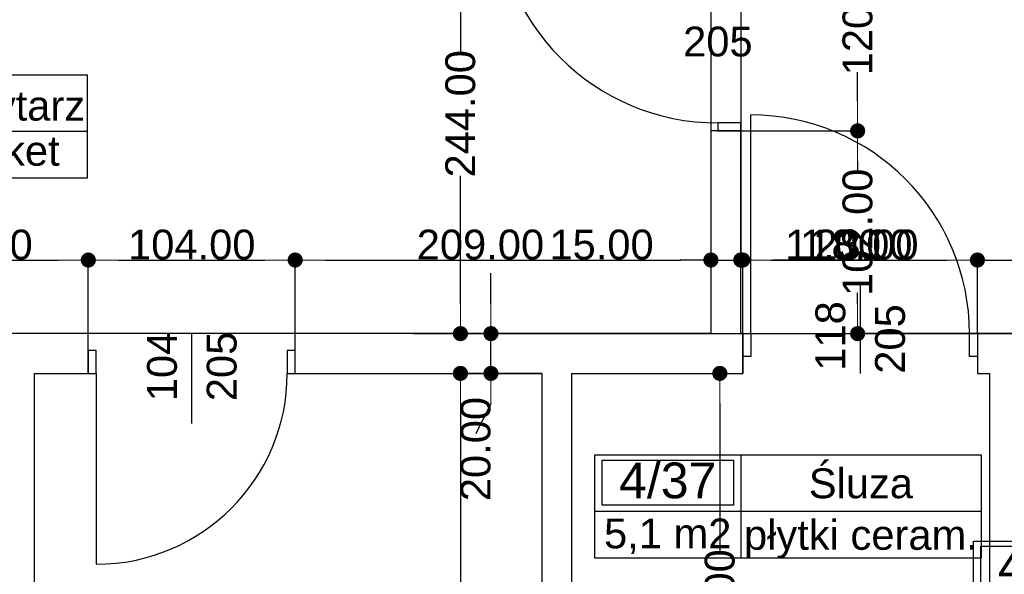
# Model space of a CAD drawing. Header units: millimetres. Extents: x -175445 to -20415, y -559200 to 231527.
# Tile 69 of 256: x -132723 to -127773, y -174771 to -171981. Entities that reach past the tile are written whole.
import ezdxf
from ezdxf.enums import TextEntityAlignment as Align

# ---------------------------------------------------------------- set-up
doc = ezdxf.new("R2010")
doc.units = ezdxf.units.MM
doc.header["$MEASUREMENT"] = 0
for name, color, linetype in [('Drzwi', 7, 'Continuous'), ('Obiekt', 7, 'Continuous'), ('Strefa', 7, 'Continuous'), ('Wymiary', 63, 'Continuous'), ('Ściana', 7, 'Continuous')]:
    doc.layers.add(name, color=color, linetype=linetype)
doc.styles.add('Arial', font='txt')
doc.dimstyles.new('GENERATED_STYLE__1', dxfattribs={"dimtxt": 150, "dimasz": 152, "dimexe": 0.18, "dimexo": 0, "dimgap": 0.09, "dimtad": 1, "dimtih": 1, "dimtoh": 1, "dimlfac": 0.1, "dimzin": 0, "dimdsep": 46, "dimtxsty": 'Arial', "dimblk": 'ARROWHEAD_11', "dimblk1": 'ARROWHEAD_11', "dimblk2": 'ARROWHEAD_11', "dimcen": 0.09, "dimclrd": 114, "dimclre": 114, "dimclrt": 114, "dimazin": 0, "dimtfac": 1, "dimtdec": 4, "dimtmove": 0, "dimatfit": 3, "dimfxl": 1, "dimtolj": 1, "dimtzin": 0, "dimarcsym": 0})
doc.dimstyles.new('GENERATED_STYLE__2', dxfattribs={"dimtxt": 150, "dimasz": 152, "dimexe": 0.18, "dimexo": 0, "dimgap": 0.09, "dimtad": 1, "dimlfac": 0.1, "dimzin": 0, "dimdsep": 46, "dimtxsty": 'Arial', "dimblk": 'ARROWHEAD_11', "dimblk1": 'ARROWHEAD_11', "dimblk2": 'ARROWHEAD_11', "dimcen": 0.09, "dimclrd": 114, "dimclre": 114, "dimclrt": 114, "dimazin": 0, "dimtfac": 1, "dimtdec": 4, "dimtmove": 0, "dimatfit": 3, "dimfxl": 1, "dimtolj": 1, "dimtzin": 0, "dimarcsym": 0})

# ---------------------------------------------------------------- blocks, each defined once
blk = doc.blocks.new('Korytarz_4_33_33', base_point=(-133184.4, 22827.7))
at = {"layer": 'Strefa'}
for p, q in [((-133963.4, 23110.6), (-132383.7, 23110.6)), ((-133963.4, 22592), (-133963.4, 23110.6)), ((-133924.5, 23084.7), (-133223.3, 23084.7)), ((-133924.5, 22858.4), (-133924.5, 23084.7)), ((-133223.3, 23084.7), (-133223.3, 22858.4)), ((-133184.4, 23110.6), (-133184.4, 22592)), ((-132383.7, 23110.6), (-132383.7, 22592)), ((-133963.4, 22827.7), (-132383.7, 22827.7)), ((-133223.3, 22858.4), (-133924.5, 22858.4)), ((-132383.7, 22592), (-133963.4, 22592))]:
    blk.add_line(p, q, dxfattribs=at)
at = {"layer": 'Strefa', "style": 'Arial'}
for tag, height, p in [('ROOM_NUMBER', 180, (-133573.9, 22982.7)), ('ROOM_NAME', 150, (-132784.1, 22956.1)), ('floor_f', 150, (-132784.1, 22729)), ('ROOM_CALC_AREA', 150, (-133573.9, 22715.7))]:
    blk.add_attdef(tag, text='', height=height, dxfattribs=at).set_placement(p, align=Align.MIDDLE_CENTER)
blk = doc.blocks.new('Śluza_4_37_37', base_point=(-129098, 20916.1))
at = {"layer": 'Strefa'}
for p, q in [((-129832.1, 21198.9), (-127889.9, 21198.9)), ((-129832.1, 20680.4), (-129832.1, 21198.9)), ((-129098, 21198.9), (-129098, 20680.4)), ((-127889.9, 21198.9), (-127889.9, 20680.4)), ((-129795.4, 21173), (-129134.7, 21173)), ((-129795.4, 20946.7), (-129795.4, 21173)), ((-129134.7, 21173), (-129134.7, 20946.7)), ((-129134.7, 20946.7), (-129795.4, 20946.7)), ((-129832.1, 20916.1), (-127889.9, 20916.1)), ((-127889.9, 20680.4), (-129832.1, 20680.4))]:
    blk.add_line(p, q, dxfattribs=at)
at = {"layer": 'Strefa', "style": 'Arial'}
for tag, height, p in [('ROOM_NUMBER', 180, (-129465, 21071)), ('ROOM_NAME', 150, (-128493.9, 21056.3)), ('ROOM_CALC_AREA', 150, (-129465, 20804)), ('floor_f', 150, (-128493.9, 20797))]:
    blk.add_attdef(tag, text='', height=height, dxfattribs=at).set_placement(p, align=Align.MIDDLE_CENTER)
blk = doc.blocks.new('Pom. porządk._4_38_38', base_point=(-127193.2, 20482.5))
at = {"layer": 'Strefa'}
for p, q in [((-127927.2, 20765.4), (-125802.2, 20765.4)), ((-127927.2, 20246.8), (-127927.2, 20765.4)), ((-127193.2, 20765.4), (-127193.2, 20246.8)), ((-125802.2, 20765.4), (-125802.2, 20246.8)), ((-127890.5, 20739.4), (-127229.9, 20739.4)), ((-127890.5, 20513.1), (-127890.5, 20739.4)), ((-127229.9, 20739.4), (-127229.9, 20513.1)), ((-127229.9, 20513.1), (-127890.5, 20513.1)), ((-127927.2, 20482.5), (-125802.2, 20482.5)), ((-125802.2, 20246.8), (-127927.2, 20246.8))]:
    blk.add_line(p, q, dxfattribs=at)
at = {"layer": 'Strefa', "style": 'Arial'}
for tag, height, p in [('ROOM_NUMBER', 180, (-127560.2, 20637.4)), ('ROOM_NAME', 150, (-126497.7, 20610.9)), ('ROOM_CALC_AREA', 150, (-127560.2, 20370.4)), ('floor_f', 150, (-126497.7, 20363.4))]:
    blk.add_attdef(tag, text='', height=height, dxfattribs=at).set_placement(p, align=Align.MIDDLE_CENTER)
blk = doc.blocks.new('ARROWHEAD_11')
at = {"color": 0, "linetype": 'Continuous', "lineweight": 0}
blk.add_line((0, 0), (-1, 0), dxfattribs=at)
at = {"color": 0, "linetype": 'Continuous', "lineweight": 0, "const_width": 0.25, "flags": 128}
blk.add_lwpolyline([(-0.125, 0, 1), (0.125, 0, 1)], format="xyb", close=True, dxfattribs=at)
blk = doc.blocks.new('*D1152')
at = {"layer": 'Defpoints', "color": 0}
for p in [(-132378, -173190.3), (-133578, -173560.6), (-132378, -173560.6)]:
    blk.add_point(p, dxfattribs=at)
at = {"layer": 'Wymiary', "color": 114, "lineweight": -2}
for p, q in [((-133578, -173560.6), (-133578, -173190.1)), ((-133426, -173190.3), (-132530, -173190.3)), ((-132378, -173560.6), (-132378, -173190.1))]:
    blk.add_line(p, q, dxfattribs=at)
at = {"layer": 'Wymiary', "color": 114, "lineweight": -2, "xscale": 152, "yscale": 152, "zscale": 152, "rotation": 180}
blk.add_blockref('ARROWHEAD_11', (-133578, -173190.3), dxfattribs=at)
at = {"layer": 'Wymiary', "color": 114, "lineweight": -2, "xscale": 152, "yscale": 152, "zscale": 152}
blk.add_blockref('ARROWHEAD_11', (-132378, -173190.3), dxfattribs=at)
at = {"layer": 'Wymiary', "color": 114, "lineweight": 13, "insert": (-132978, -173113.6), "char_height": 150, "attachment_point": 5, "style": 'Arial'}
blk.add_mtext('\\A1;120.00', dxfattribs=at)
blk = doc.blocks.new('*D1153')
at = {"layer": 'Defpoints', "color": 0}
for p in [(-131338, -173190.3), (-132378, -173560.6), (-131338, -173560.6)]:
    blk.add_point(p, dxfattribs=at)
at = {"layer": 'Wymiary', "color": 114, "lineweight": -2}
for p, q in [((-132378, -173560.6), (-132378, -173190.1)), ((-132226, -173190.3), (-131490, -173190.3)), ((-131338, -173560.6), (-131338, -173190.1))]:
    blk.add_line(p, q, dxfattribs=at)
at = {"layer": 'Wymiary', "color": 114, "lineweight": -2, "xscale": 152, "yscale": 152, "zscale": 152, "rotation": 180}
blk.add_blockref('ARROWHEAD_11', (-132378, -173190.3), dxfattribs=at)
at = {"layer": 'Wymiary', "color": 114, "lineweight": -2, "xscale": 152, "yscale": 152, "zscale": 152}
blk.add_blockref('ARROWHEAD_11', (-131338, -173190.3), dxfattribs=at)
at = {"layer": 'Wymiary', "color": 114, "lineweight": 13, "insert": (-131858, -173113.6), "char_height": 150, "attachment_point": 5, "style": 'Arial'}
blk.add_mtext('\\A1;104.00', dxfattribs=at)
blk = doc.blocks.new('*D1154')
at = {"layer": 'Defpoints', "color": 0}
for p in [(-129248, -168490.7), (-129248, -173190.3), (-131338, -173560.6)]:
    blk.add_point(p, dxfattribs=at)
at = {"layer": 'Wymiary', "color": 114, "lineweight": -2}
for p, q in [((-129248, -168490.7), (-129248, -173190.5)), ((-131338, -173560.6), (-131338, -173190.1)), ((-131186, -173190.3), (-129400, -173190.3))]:
    blk.add_line(p, q, dxfattribs=at)
at = {"layer": 'Wymiary', "color": 114, "lineweight": -2, "xscale": 152, "yscale": 152, "zscale": 152, "rotation": 180}
blk.add_blockref('ARROWHEAD_11', (-131338, -173190.3), dxfattribs=at)
at = {"layer": 'Wymiary', "color": 114, "lineweight": -2, "xscale": 152, "yscale": 152, "zscale": 152}
blk.add_blockref('ARROWHEAD_11', (-129248, -173190.3), dxfattribs=at)
at = {"layer": 'Wymiary', "color": 114, "lineweight": 13, "insert": (-130406.8, -173113.6), "char_height": 150, "attachment_point": 5, "style": 'Arial'}
blk.add_mtext('\\A1;209.00', dxfattribs=at)
blk = doc.blocks.new('*D1155')
at = {"layer": 'Defpoints', "color": 0}
for p in [(-129248, -168490.7), (-129098, -168490.7), (-129098, -173190.3)]:
    blk.add_point(p, dxfattribs=at)
at = {"layer": 'Wymiary', "color": 114, "lineweight": -2}
for p, q in [((-129248, -168490.7), (-129248, -173190.5)), ((-129098, -168490.7), (-129098, -173190.5)), ((-130043.6, -173190.3), (-129552, -173190.3)), ((-129552, -173190.3), (-129400, -173190.3)), ((-129248, -173190.3), (-129098, -173190.3)), ((-128946, -173190.3), (-128794, -173190.3))]:
    blk.add_line(p, q, dxfattribs=at)
at = {"layer": 'Wymiary', "color": 114, "lineweight": -2, "xscale": 152, "yscale": 152, "zscale": 152}
blk.add_blockref('ARROWHEAD_11', (-129248, -173190.3), dxfattribs=at)
at = {"layer": 'Wymiary', "color": 114, "lineweight": -2, "xscale": 152, "yscale": 152, "zscale": 152, "rotation": 180}
blk.add_blockref('ARROWHEAD_11', (-129098, -173190.3), dxfattribs=at)
at = {"layer": 'Wymiary', "color": 114, "lineweight": 13, "insert": (-129797.9, -173113.6), "char_height": 150, "attachment_point": 5, "style": 'Arial'}
blk.add_mtext('\\A1;15.00', dxfattribs=at)
blk = doc.blocks.new('*D1156')
at = {"layer": 'Defpoints', "color": 0}
for p in [(-129098, -168490.7), (-129088, -173190.3), (-129088, -173760.6)]:
    blk.add_point(p, dxfattribs=at)
at = {"layer": 'Wymiary', "color": 114, "lineweight": -2}
for p, q in [((-129098, -168490.7), (-129098, -173190.5)), ((-129250, -173190.3), (-129402, -173190.3)), ((-129098, -173190.3), (-129088, -173190.3)), ((-129088, -173760.6), (-129088, -173190.1)), ((-128784, -173190.3), (-128936, -173190.3)), ((-128408.9, -173190.3), (-128784, -173190.3))]:
    blk.add_line(p, q, dxfattribs=at)
at = {"layer": 'Wymiary', "color": 114, "lineweight": -2, "xscale": 152, "yscale": 152, "zscale": 152}
blk.add_blockref('ARROWHEAD_11', (-129098, -173190.3), dxfattribs=at)
at = {"layer": 'Wymiary', "color": 114, "lineweight": -2, "xscale": 152, "yscale": 152, "zscale": 152, "rotation": 180}
blk.add_blockref('ARROWHEAD_11', (-129088, -173190.3), dxfattribs=at)
at = {"layer": 'Wymiary', "color": 114, "lineweight": 13, "insert": (-128596.4, -173113.6), "char_height": 150, "attachment_point": 5, "style": 'Arial'}
blk.add_mtext('\\A1;1.00', dxfattribs=at)
blk = doc.blocks.new('*D1157')
at = {"layer": 'Defpoints', "color": 0}
for p in [(-127908, -173190.3), (-127908, -173560.6), (-129088, -173760.6)]:
    blk.add_point(p, dxfattribs=at)
at = {"layer": 'Wymiary', "color": 114, "lineweight": -2}
for p, q in [((-129088, -173760.6), (-129088, -173190.1)), ((-128936, -173190.3), (-128060, -173190.3)), ((-127908, -173560.6), (-127908, -173190.1))]:
    blk.add_line(p, q, dxfattribs=at)
at = {"layer": 'Wymiary', "color": 114, "lineweight": -2, "xscale": 152, "yscale": 152, "zscale": 152, "rotation": 180}
blk.add_blockref('ARROWHEAD_11', (-129088, -173190.3), dxfattribs=at)
at = {"layer": 'Wymiary', "color": 114, "lineweight": -2, "xscale": 152, "yscale": 152, "zscale": 152}
blk.add_blockref('ARROWHEAD_11', (-127908, -173190.3), dxfattribs=at)
at = {"layer": 'Wymiary', "color": 114, "lineweight": 13, "insert": (-128554.9, -173113.6), "char_height": 150, "attachment_point": 5, "style": 'Arial'}
blk.add_mtext('\\A1;118.00', dxfattribs=at)
blk = doc.blocks.new('*D1158')
at = {"layer": 'Defpoints', "color": 0}
for p in [(-127678, -173190.3), (-127908, -173560.6), (-127678, -173560.6)]:
    blk.add_point(p, dxfattribs=at)
at = {"layer": 'Wymiary', "color": 114, "lineweight": -2}
for p, q in [((-128720.3, -173190.3), (-128212, -173190.3)), ((-128212, -173190.3), (-128060, -173190.3)), ((-127908, -173560.6), (-127908, -173190.1)), ((-127908, -173190.3), (-127678, -173190.3)), ((-127678, -173560.6), (-127678, -173190.1)), ((-127526, -173190.3), (-127374, -173190.3))]:
    blk.add_line(p, q, dxfattribs=at)
at = {"layer": 'Wymiary', "color": 114, "lineweight": -2, "xscale": 152, "yscale": 152, "zscale": 152}
blk.add_blockref('ARROWHEAD_11', (-127908, -173190.3), dxfattribs=at)
at = {"layer": 'Wymiary', "color": 114, "lineweight": -2, "xscale": 152, "yscale": 152, "zscale": 152, "rotation": 180}
blk.add_blockref('ARROWHEAD_11', (-127678, -173190.3), dxfattribs=at)
at = {"layer": 'Wymiary', "color": 114, "lineweight": 13, "insert": (-128466.2, -173113.6), "char_height": 150, "attachment_point": 5, "style": 'Arial'}
blk.add_mtext('\\A1;23.00', dxfattribs=at)
blk = doc.blocks.new('*D1623')
at = {"layer": 'Defpoints', "color": 0}
for p in [(-129948, -173760.6), (-129203, -173760.6), (-129948, -176170.6)]:
    blk.add_point(p, dxfattribs=at)
at = {"layer": 'Wymiary', "color": 114, "lineweight": -2}
for p, q in [((-129948, -173760.6), (-129202.8, -173760.6)), ((-129203, -173912.6), (-129203, -174653.2)), ((-129203, -176018.6), (-129203, -175278.1)), ((-129948, -176170.6), (-129202.8, -176170.6))]:
    blk.add_line(p, q, dxfattribs=at)
at = {"layer": 'Wymiary', "color": 114, "lineweight": -2, "xscale": 152, "yscale": 152, "zscale": 152}
for p, rotation in [((-129203, -173760.6), 90), ((-129203, -176170.6), 270)]:
    blk.add_blockref('ARROWHEAD_11', p, dxfattribs=dict(at, rotation=rotation))
at = {"layer": 'Wymiary', "color": 114, "lineweight": 13, "insert": (-129203, -174965.6), "char_height": 150, "attachment_point": 5, "rotation": 90, "style": 'Arial'}
blk.add_mtext('\\A1;241.00', dxfattribs=at)
blk = doc.blocks.new('*D1631')
at = {"layer": 'Defpoints', "color": 0}
for p in [(-134877.8, -173560.6), (-130743.7, -173560.6), (-132798, -173760.6)]:
    blk.add_point(p, dxfattribs=at)
at = {"layer": 'Wymiary', "color": 114, "lineweight": -2}
for p, q in [((-134877.8, -173408.6), (-134877.8, -173256.6)), ((-130743.7, -173560.6), (-134878, -173560.6)), ((-134877.8, -173760.6), (-134877.8, -173560.6)), ((-132798, -173760.6), (-134878, -173760.6)), ((-134877.8, -173912.6), (-134954.5, -174064.6))]:
    blk.add_line(p, q, dxfattribs=at)
at = {"layer": 'Wymiary', "color": 114, "lineweight": -2, "xscale": 152, "yscale": 152, "zscale": 152}
for p, rotation in [((-134877.8, -173560.6), 270), ((-134877.8, -173760.6), 90)]:
    blk.add_blockref('ARROWHEAD_11', p, dxfattribs=dict(at, rotation=rotation))
at = {"layer": 'Wymiary', "color": 114, "lineweight": 13, "insert": (-134954.5, -174141.3), "char_height": 150, "attachment_point": 5, "rotation": 90, "style": 'Arial'}
blk.add_mtext('\\A1;20.00', dxfattribs=at)
blk = doc.blocks.new('*D1632')
at = {"layer": 'Defpoints', "color": 0}
for p in [(-135031.2, -171120.7), (-133968, -171120.7), (-130743.7, -173560.6)]:
    blk.add_point(p, dxfattribs=at)
at = {"layer": 'Wymiary', "color": 114, "lineweight": -2}
for p, q in [((-133968, -171120.7), (-135031.3, -171120.7)), ((-135031.2, -171272.7), (-135031.2, -172142)), ((-135031.2, -173408.6), (-135031.2, -172767)), ((-130743.7, -173560.6), (-135031.3, -173560.6))]:
    blk.add_line(p, q, dxfattribs=at)
at = {"layer": 'Wymiary', "color": 114, "lineweight": -2, "xscale": 152, "yscale": 152, "zscale": 152}
for p, rotation in [((-135031.2, -171120.7), 90), ((-135031.2, -173560.6), 270)]:
    blk.add_blockref('ARROWHEAD_11', p, dxfattribs=dict(at, rotation=rotation))
at = {"layer": 'Wymiary', "color": 114, "lineweight": 13, "insert": (-135031.2, -172454.5), "char_height": 150, "attachment_point": 5, "rotation": 90, "style": 'Arial'}
blk.add_mtext('\\A1;244.00', dxfattribs=at)
blk = doc.blocks.new('*D1636')
at = {"layer": 'Defpoints', "color": 0}
for p in [(-130507.2, -173760.6), (-130098, -173760.6), (-130098, -176320.6)]:
    blk.add_point(p, dxfattribs=at)
at = {"layer": 'Wymiary', "color": 114, "lineweight": -2}
for p, q in [((-130098, -173760.6), (-130507.3, -173760.6)), ((-130507.2, -173912.6), (-130507.2, -174842)), ((-130507.2, -176168.6), (-130507.2, -175466.9)), ((-130098, -176320.6), (-130507.3, -176320.6))]:
    blk.add_line(p, q, dxfattribs=at)
at = {"layer": 'Wymiary', "color": 114, "lineweight": -2, "xscale": 152, "yscale": 152, "zscale": 152}
for p, rotation in [((-130507.2, -173760.6), 90), ((-130507.2, -176320.6), 270)]:
    blk.add_blockref('ARROWHEAD_11', p, dxfattribs=dict(at, rotation=rotation))
at = {"layer": 'Wymiary', "color": 114, "lineweight": 13, "insert": (-130507.2, -175154.5), "char_height": 150, "attachment_point": 5, "rotation": 90, "style": 'Arial'}
blk.add_mtext('\\A1;256.00', dxfattribs=at)
blk = doc.blocks.new('*D1637')
at = {"layer": 'Defpoints', "color": 0}
for p in [(-130353.8, -173560.6), (-130098, -173560.6), (-130098, -173760.6)]:
    blk.add_point(p, dxfattribs=at)
at = {"layer": 'Wymiary', "color": 114, "lineweight": -2}
for p, q in [((-130353.8, -173408.6), (-130353.8, -173256.6)), ((-130098, -173560.6), (-130354, -173560.6)), ((-130353.8, -173760.6), (-130353.8, -173560.6)), ((-130098, -173760.6), (-130354, -173760.6)), ((-130353.8, -173912.6), (-130430.5, -174064.6))]:
    blk.add_line(p, q, dxfattribs=at)
at = {"layer": 'Wymiary', "color": 114, "lineweight": -2, "xscale": 152, "yscale": 152, "zscale": 152}
for p, rotation in [((-130353.8, -173560.6), 270), ((-130353.8, -173760.6), 90)]:
    blk.add_blockref('ARROWHEAD_11', p, dxfattribs=dict(at, rotation=rotation))
at = {"layer": 'Wymiary', "color": 114, "lineweight": 13, "insert": (-130430.5, -174141.3), "char_height": 150, "attachment_point": 5, "rotation": 90, "style": 'Arial'}
blk.add_mtext('\\A1;20.00', dxfattribs=at)
blk = doc.blocks.new('*D1638')
at = {"layer": 'Defpoints', "color": 0}
for p in [(-133968, -171120.7), (-130507.2, -171120.7), (-130098, -173560.6)]:
    blk.add_point(p, dxfattribs=at)
at = {"layer": 'Wymiary', "color": 114, "lineweight": -2}
for p, q in [((-133968, -171120.7), (-130507, -171120.7)), ((-130507.2, -171272.7), (-130507.2, -172142)), ((-130507.2, -173408.6), (-130507.2, -172767)), ((-130098, -173560.6), (-130507.3, -173560.6))]:
    blk.add_line(p, q, dxfattribs=at)
at = {"layer": 'Wymiary', "color": 114, "lineweight": -2, "xscale": 152, "yscale": 152, "zscale": 152}
for p, rotation in [((-130507.2, -171120.7), 90), ((-130507.2, -173560.6), 270)]:
    blk.add_blockref('ARROWHEAD_11', p, dxfattribs=dict(at, rotation=rotation))
at = {"layer": 'Wymiary', "color": 114, "lineweight": 13, "insert": (-130507.2, -172454.5), "char_height": 150, "attachment_point": 5, "rotation": 90, "style": 'Arial'}
blk.add_mtext('\\A1;244.00', dxfattribs=at)
blk = doc.blocks.new('*D1642')
at = {"layer": 'Defpoints', "color": 0}
for p in [(-129098, -172540.7), (-128510.4, -172540.7), (-127908, -173560.6)]:
    blk.add_point(p, dxfattribs=at)
at = {"layer": 'Wymiary', "color": 114, "lineweight": -2}
for p, q in [((-129098, -172540.7), (-128510.2, -172540.7)), ((-128510.4, -172692.7), (-128510.4, -172746.5)), ((-128510.4, -173408.6), (-128510.4, -173354.8)), ((-127908, -173560.6), (-128510.6, -173560.6))]:
    blk.add_line(p, q, dxfattribs=at)
at = {"layer": 'Wymiary', "color": 114, "lineweight": -2, "xscale": 152, "yscale": 152, "zscale": 152}
for p, rotation in [((-128510.4, -172540.7), 90), ((-128510.4, -173560.6), 270)]:
    blk.add_blockref('ARROWHEAD_11', p, dxfattribs=dict(at, rotation=rotation))
at = {"layer": 'Wymiary', "color": 114, "lineweight": 13, "insert": (-128510.4, -173050.7), "char_height": 150, "attachment_point": 5, "rotation": 90, "style": 'Arial'}
blk.add_mtext('\\A1;102.00', dxfattribs=at)
blk = doc.blocks.new('*D1643')
at = {"layer": 'Defpoints', "color": 0}
for p in [(-129098, -171340.7), (-128510.4, -171340.7), (-129098, -172540.7)]:
    blk.add_point(p, dxfattribs=at)
at = {"layer": 'Wymiary', "color": 114, "lineweight": -2}
for p, q in [((-129098, -171340.7), (-128510.2, -171340.7)), ((-128510.4, -171492.7), (-128510.4, -171636.5)), ((-128510.4, -172388.7), (-128510.4, -172244.8)), ((-129098, -172540.7), (-128510.2, -172540.7))]:
    blk.add_line(p, q, dxfattribs=at)
at = {"layer": 'Wymiary', "color": 114, "lineweight": -2, "xscale": 152, "yscale": 152, "zscale": 152}
for p, rotation in [((-128510.4, -171340.7), 90), ((-128510.4, -172540.7), 270)]:
    blk.add_blockref('ARROWHEAD_11', p, dxfattribs=dict(at, rotation=rotation))
at = {"layer": 'Wymiary', "color": 114, "lineweight": 13, "insert": (-128510.4, -171940.7), "char_height": 150, "attachment_point": 5, "rotation": 90, "style": 'Arial'}
blk.add_mtext('\\A1;120.00', dxfattribs=at)
blk = doc.blocks.new('*D1647')
at = {"layer": 'Defpoints', "color": 0}
for p in [(-130743.7, -173560.6), (-126631.7, -173560.6), (-126498, -173760.6)]:
    blk.add_point(p, dxfattribs=at)
at = {"layer": 'Wymiary', "color": 114, "lineweight": -2}
for p, q in [((-126631.7, -173408.6), (-126631.7, -173256.6)), ((-130743.7, -173560.6), (-126631.6, -173560.6)), ((-126631.7, -173760.6), (-126631.7, -173560.6)), ((-126498, -173760.6), (-126631.9, -173760.6)), ((-126631.7, -173912.6), (-126708.4, -174064.6))]:
    blk.add_line(p, q, dxfattribs=at)
at = {"layer": 'Wymiary', "color": 114, "lineweight": -2, "xscale": 152, "yscale": 152, "zscale": 152}
for p, rotation in [((-126631.7, -173560.6), 270), ((-126631.7, -173760.6), 90)]:
    blk.add_blockref('ARROWHEAD_11', p, dxfattribs=dict(at, rotation=rotation))
at = {"layer": 'Wymiary', "color": 114, "lineweight": 13, "insert": (-126708.4, -174141.3), "char_height": 150, "attachment_point": 5, "rotation": 90, "style": 'Arial'}
blk.add_mtext('\\A1;20.00', dxfattribs=at)
blk = doc.blocks.new('*D1648')
at = {"layer": 'Defpoints', "color": 0}
for p in [(-126785.1, -171070.6), (-126508, -171070.6), (-130743.7, -173560.6)]:
    blk.add_point(p, dxfattribs=at)
at = {"layer": 'Wymiary', "color": 114, "lineweight": -2}
for p, q in [((-126508, -171070.6), (-126785.3, -171070.6)), ((-126785.1, -171222.6), (-126785.1, -172003.1)), ((-126785.1, -173408.6), (-126785.1, -172628.1)), ((-130743.7, -173560.6), (-126784.9, -173560.6))]:
    blk.add_line(p, q, dxfattribs=at)
at = {"layer": 'Wymiary', "color": 114, "lineweight": -2, "xscale": 152, "yscale": 152, "zscale": 152}
for p, rotation in [((-126785.1, -171070.6), 90), ((-126785.1, -173560.6), 270)]:
    blk.add_blockref('ARROWHEAD_11', p, dxfattribs=dict(at, rotation=rotation))
at = {"layer": 'Wymiary', "color": 114, "lineweight": 13, "insert": (-126785.1, -172315.6), "char_height": 150, "attachment_point": 5, "rotation": 90, "style": 'Arial'}
blk.add_mtext('\\A1;249.00', dxfattribs=at)
blk = doc.blocks.new('*D1735')
at = {"layer": 'Defpoints', "color": 0}
for p in [(-67558, -174460.7), (-67558, -180112.2), (-140258, -180730.6)]:
    blk.add_point(p, dxfattribs=at)
at = {"layer": 'Wymiary', "color": 114, "lineweight": -2}
for p, q in [((-67558, -174460.7), (-67558, -180112.4)), ((-140258, -180730.6), (-140258, -180112)), ((-140106, -180112.2), (-67710, -180112.2))]:
    blk.add_line(p, q, dxfattribs=at)
at = {"layer": 'Wymiary', "color": 114, "lineweight": -2, "xscale": 152, "yscale": 152, "zscale": 152, "rotation": 180}
blk.add_blockref('ARROWHEAD_11', (-140258, -180112.2), dxfattribs=at)
at = {"layer": 'Wymiary', "color": 114, "lineweight": -2, "xscale": 152, "yscale": 152, "zscale": 152}
blk.add_blockref('ARROWHEAD_11', (-67558, -180112.2), dxfattribs=at)
at = {"layer": 'Wymiary', "color": 114, "lineweight": 13, "insert": (-103908, -180035.5), "char_height": 150, "attachment_point": 5, "style": 'Arial'}
blk.add_mtext('\\A1;7270.01', dxfattribs=at)

msp = doc.modelspace()

# ---------------------------------------------------------------- linework, layer by layer
at = {"layer": 'Drzwi'}
for p, q in [((-129098.018, -172500.675), (-129213.018, -172500.675)), ((-129213.018, -172500.675), (-129213.018, -172540.675)), ((-129098.018, -172540.675), (-129098.018, -172500.675)), ((-129048.019, -173560.636), (-129048.019, -172460.636)), ((-129213.018, -172540.675), (-129098.018, -172540.675)), ((-129098.018, -172540.675), (-129213.018, -172540.675)), ((-129088.019, -173560.636), (-129048.019, -173560.636)), ((-129088.019, -173675.636), (-129088.019, -173560.636)), ((-129088.019, -173560.636), (-129088.019, -173675.636)), ((-129048.019, -173560.636), (-129048.019, -173675.636)), ((-127948.019, -173675.636), (-127948.019, -173560.636)), ((-127948.019, -173560.636), (-127908.019, -173560.636)), ((-127908.019, -173560.636), (-127908.019, -173675.636)), ((-127908.019, -173560.636), (-127908.019, -173675.636)), ((-132338.018, -173645.636), (-132378.018, -173645.636)), ((-132378.018, -173645.636), (-132378.018, -173760.636)), ((-132378.018, -173760.636), (-132378.018, -173645.636)), ((-132338.018, -173760.636), (-132338.018, -173645.636)), ((-131338.018, -173645.636), (-131378.018, -173645.636)), ((-131378.018, -173645.636), (-131378.018, -173760.636)), ((-131338.018, -173760.636), (-131338.018, -173645.636)), ((-131338.018, -173760.636), (-131338.018, -173645.636)), ((-129048.019, -173675.636), (-129088.019, -173675.636)), ((-127908.019, -173675.636), (-127948.019, -173675.636)), ((-132378.018, -173760.636), (-132338.018, -173760.636)), ((-132338.018, -173760.636), (-132338.018, -174720.636)), ((-131378.018, -173760.636), (-131338.018, -173760.636))]:
    msp.add_line(p, q, dxfattribs=at)
for centre, radius, start, end in [((-129213.018, -171380.675), 1120, 180, 270), ((-129048.019, -173560.636), 1100, 0, 90), ((-132338.018, -173760.636), 960, 270, 0)]:
    msp.add_arc(centre, radius, start, end, dxfattribs=at)
at = {"layer": 'Obiekt'}
for p, q in [((-128498.019, -173309.258), (-128498.019, -173760.636)), ((-131858.018, -174012.014), (-131858.018, -173560.636))]:
    msp.add_line(p, q, dxfattribs=at)
at = {"layer": 'Ściana'}
for p, q in [((-129213.018, -172540.675), (-129248.018, -172540.675)), ((-129098.018, -172540.675), (-129213.018, -172540.675)), ((-132378.018, -173645.636), (-132378.018, -173560.636)), ((-131338.018, -173645.636), (-131338.018, -173560.636)), ((-129088.019, -173560.636), (-129088.019, -173675.636)), ((-127908.019, -173560.636), (-127908.019, -173675.636)), ((-132378.018, -173760.636), (-132378.018, -173645.636)), ((-131338.018, -173760.636), (-131338.018, -173645.636)), ((-129088.019, -173675.636), (-129088.019, -173760.636)), ((-127908.019, -173675.636), (-127908.019, -173760.636))]:
    msp.add_line(p, q, dxfattribs=at)
at = {"layer": 'Ściana', "flags": 128}
for points in [[(-129248.018, -172540.675), (-129248.018, -173560.636)], [(-129098.018, -173560.636), (-129098.018, -172540.675)], [(-132378.018, -173560.636), (-133578.018, -173560.636)], [(-129248.018, -173560.636), (-131338.018, -173560.636)], [(-129088.019, -173560.636), (-129098.018, -173560.636)], [(-127678.019, -173560.636), (-127908.019, -173560.636)], [(-132648.018, -173760.636), (-132378.018, -173760.636)], [(-132648.018, -178970.636), (-132648.018, -173760.636)], [(-131338.018, -173760.636), (-130098.019, -173760.636)], [(-130098.019, -173760.636), (-130098.019, -176320.636)], [(-129948.019, -176170.636), (-129948.019, -173760.636)], [(-129948.019, -173760.636), (-129088.019, -173760.636)], [(-127908.019, -173760.636), (-127848.019, -173760.636)], [(-127848.019, -173760.636), (-127848.019, -176170.636)]]:
    msp.add_lwpolyline(points, dxfattribs=at)

# ---------------------------------------------------------------- block references
at = {"layer": 'Strefa'}
ref = msp.add_blockref('Korytarz_4_33_33', (-133184.385, -172542.224), dxfattribs=at)
ref.add_attrib('ROOM_NAME', 'Korytarz', dxfattribs={"color": 7, "height": 150, "style": 'Arial'}).set_placement((-132784.064, -172413.824), align=Align.MIDDLE_CENTER)
ref.add_attrib('ROOM_NUMBER', '4/33', dxfattribs={"color": 7, "height": 180, "style": 'Arial'}).set_placement((-133573.905, -172387.276), align=Align.MIDDLE_CENTER)
ref.add_attrib('ROOM_CALC_AREA', '16,8 m2', dxfattribs={"color": 7, "height": 150, "style": 'Arial'}).set_placement((-133573.905, -172654.278), align=Align.MIDDLE_CENTER)
ref.add_attrib('floor_f', 'tarket', dxfattribs={"color": 7, "height": 150, "style": 'Arial'}).set_placement((-132784.064, -172640.907), align=Align.MIDDLE_CENTER)
ref = msp.add_blockref('Śluza_4_37_37', (-129098.019, -174453.882), dxfattribs=at)
ref.add_attrib('ROOM_NAME', 'Śluza', dxfattribs={"color": 7, "height": 150, "style": 'Arial'}).set_placement((-128493.935, -174313.619), align=Align.MIDDLE_CENTER)
ref.add_attrib('ROOM_NUMBER', '4/37', dxfattribs={"color": 7, "height": 180, "style": 'Arial'}).set_placement((-129465.039, -174298.935), align=Align.MIDDLE_CENTER)
ref.add_attrib('ROOM_CALC_AREA', '5,1 m2', dxfattribs={"color": 7, "height": 150, "style": 'Arial'}).set_placement((-129465.039, -174565.937), align=Align.MIDDLE_CENTER)
ref.add_attrib('floor_f', 'płytki ceram.', dxfattribs={"color": 7, "height": 150, "style": 'Arial'}).set_placement((-128493.935, -174572.982), align=Align.MIDDLE_CENTER)
ref = msp.add_blockref('Pom. porządk._4_38_38', (-127193.207, -174887.454), dxfattribs=at)
ref.add_attrib('ROOM_NAME', 'Pom. porządk.', dxfattribs={"color": 7, "height": 150, "style": 'Arial'}).set_placement((-126497.686, -174759.054), align=Align.MIDDLE_CENTER)
ref.add_attrib('ROOM_NUMBER', '4/38', dxfattribs={"color": 7, "height": 180, "style": 'Arial'}).set_placement((-127560.228, -174732.569), align=Align.MIDDLE_CENTER)
ref.add_attrib('ROOM_CALC_AREA', '3,7 m2', dxfattribs={"color": 7, "height": 150, "style": 'Arial'}).set_placement((-127560.228, -174999.509), align=Align.MIDDLE_CENTER)
ref.add_attrib('floor_f', 'płytki ceram.', dxfattribs={"color": 7, "height": 150, "style": 'Arial'}).set_placement((-126497.686, -175006.554), align=Align.MIDDLE_CENTER)

# ---------------------------------------------------------------- texts
at = {"layer": 'Obiekt', "insert": (-129387.845, -172168.143), "char_height": 150, "attachment_point": 7, "style": 'Arial'}
msp.add_mtext('\\A1;{\\fArial|b0|i0|c238|p38;205}', dxfattribs=at)
at = {"layer": 'Obiekt', "char_height": 150, "attachment_point": 7, "rotation": 90, "style": 'Arial'}
for s, insert in [('\\A1;{\\fArial|b0|i0|c238|p38;118}', (-128570.55, -173747.21)), ('\\A1;{\\fArial|b0|i0|c238|p38;205}', (-128270.55, -173762.296)), ('\\A1;{\\fArial|b0|i0|c238|p38;104}', (-131930.55, -173900.462)), ('\\A1;{\\fArial|b0|i0|c238|p38;205}', (-131630.55, -173900.462))]:
    msp.add_mtext(s, dxfattribs=dict(at, insert=insert))

# ---------------------------------------------------------------- dimensions: what is measured, and where the dimension line sits
at = {"layer": 'Wymiary', "lineweight": 13}
for base, p1, p2, picture, middle in [((-129248.018, -173190.318), (-131338.018, -173560.636), (-129248.018, -168490.655), '*D1154', (-130406.847, -173190.318)), ((-129098.018, -173190.318), (-129248.018, -168490.655), (-129098.018, -168490.655), '*D1155', (-129797.879, -173190.318)), ((-129088.019, -173190.318), (-129098.018, -168490.655), (-129088.019, -173760.636), '*D1156', (-128596.429, -173190.318)), ((-132378.018, -173190.318), (-133578.018, -173560.636), (-132378.018, -173560.636), '*D1152', (-132978.018, -173190.318)), ((-131338.018, -173190.318), (-132378.018, -173560.636), (-131338.018, -173560.636), '*D1153', (-131858.018, -173190.318)), ((-127908.019, -173190.318), (-129088.019, -173760.636), (-127908.019, -173560.636), '*D1157', (-128554.933, -173190.318)), ((-127678.019, -173190.318), (-127908.019, -173560.636), (-127678.019, -173560.636), '*D1158', (-128466.219, -173190.318)), ((-67557.968, -180112.207), (-140258.019, -180730.636), (-67557.968, -174460.715), '*D1735', (-103907.994, -180112.207))]:
    dim = msp.add_linear_dim(base=base, p1=p1, p2=p2, dimstyle='GENERATED_STYLE__1', dxfattribs=at)
    dim.commit()
    dim.dimension.update_dxf_attribs({"geometry": picture, "text_midpoint": middle, "dimtype": 160})
for base, p1, p2, picture, middle in [((-126785.088, -171070.594), (-130743.717, -173560.636), (-126508.019, -171070.594), '*D1648', (-126785.088, -172315.615)), ((-135031.165, -171120.675), (-130743.717, -173560.636), (-133968.018, -171120.675), '*D1632', (-135031.165, -172454.484)), ((-130507.167, -171120.675), (-130098.019, -173560.636), (-133968.018, -171120.675), '*D1638', (-130507.167, -172454.484)), ((-128510.374, -171340.675), (-129098.018, -172540.675), (-129098.018, -171340.675), '*D1643', (-128510.374, -171940.675)), ((-128510.374, -172540.675), (-127908.019, -173560.636), (-129098.018, -172540.675), '*D1642', (-128510.374, -173050.655)), ((-134877.813, -173560.636), (-132798.018, -173760.636), (-130743.717, -173560.636), '*D1631', (-134954.489, -174141.312)), ((-126631.736, -173560.636), (-126498.019, -173760.636), (-130743.717, -173560.636), '*D1647', (-126708.412, -174141.312)), ((-130353.815, -173560.636), (-130098.019, -173760.636), (-130098.019, -173560.636), '*D1637', (-130430.491, -174141.312)), ((-130507.167, -173760.636), (-130098.019, -176320.636), (-130098.019, -173760.636), '*D1636', (-130507.167, -175154.465)), ((-129203.019, -173760.636), (-129948.019, -176170.636), (-129948.019, -173760.636), '*D1623', (-129203.019, -174965.636))]:
    dim = msp.add_linear_dim(base=base, p1=p1, p2=p2, angle=90, dimstyle='GENERATED_STYLE__2', dxfattribs=at)
    dim.commit()
    dim.dimension.update_dxf_attribs({"geometry": picture, "text_midpoint": middle, "dimtype": 160, "text_rotation": 90})

doc.saveas('drawing.dxf')
